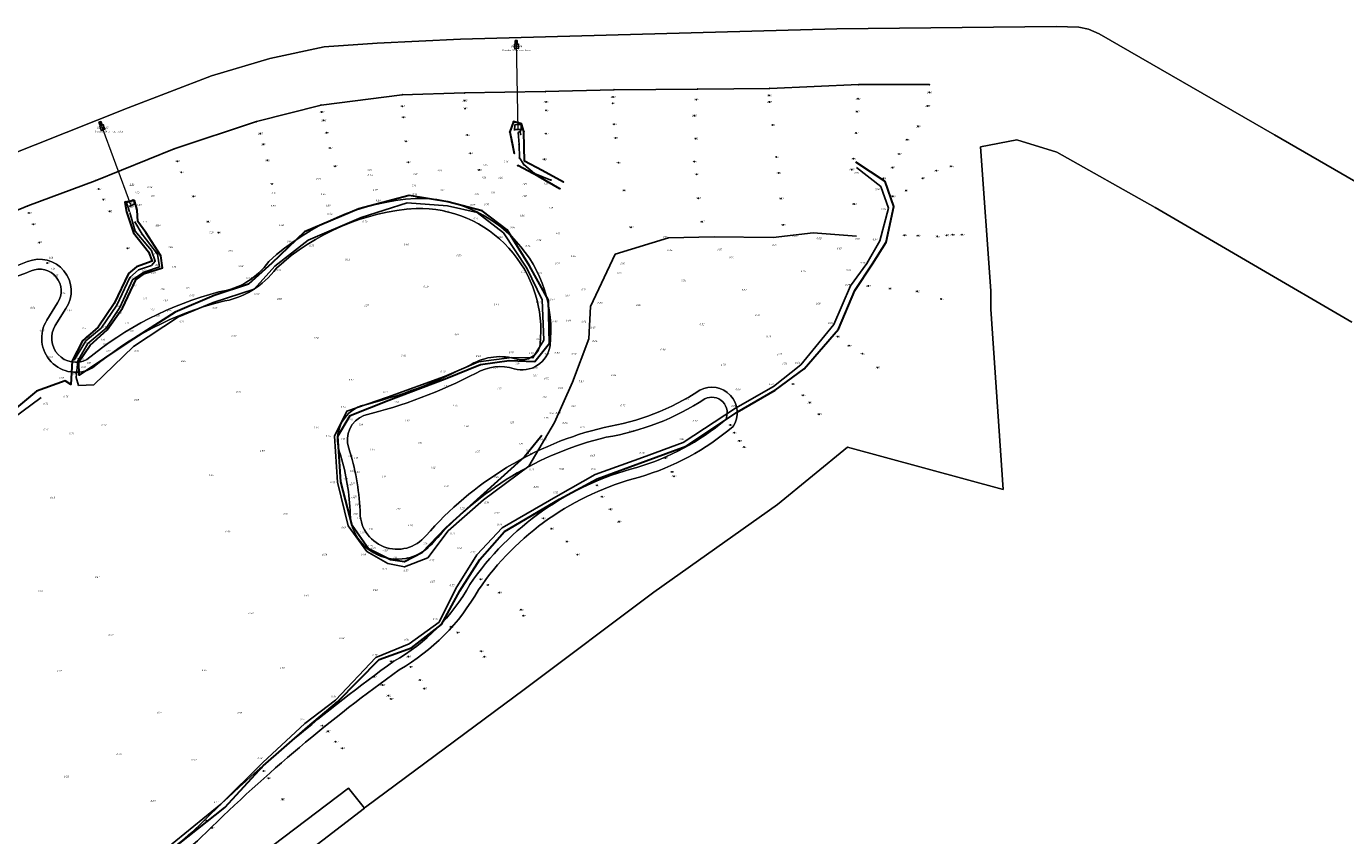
# Model space of a CAD drawing. Extents: x 115983 to 133009, y 544712 to 562000.
# Tile 25 of 46: x 129101 to 129365, y 549756 to 549918. Entities that reach past the tile are written whole.
import ezdxf
from ezdxf.enums import TextEntityAlignment as Align

# ---------------------------------------------------------------- set-up
doc = ezdxf.new("R2010")
doc.units = 0
doc.header["$PDSIZE"] = 0.001
for name, color, linetype in [('B-OI-KL-GSM_KABEL-G', 7, 'Continuous'), ('B-WE-GW-WATERGANG_WATERLIJN-G', 160, 'Continuous'), ('B-WE-GW-WATERGANG_WATERPEIL-S', 140, 'Continuous'), ('B-WE-VH-KANTVERHARDING_ASFALT-G', 10, 'Continuous'), ('B-WE-VH-KANTVERHARDING_BETON-G', 10, 'Continuous'), ('B-XX-BC-BETONVORM-G', 7, 'Continuous'), ('B-XX-GW-WATERGANG_SLOOT_BODEM-G', 30, 'Continuous')]:
    doc.layers.add(name, color=color, linetype=linetype)
for name, color, linetype, lineweight in [('B-OI-RI-BOB-S', 130, 'Continuous', 25), ('B-WE-GW-OPHOGING_KRUIN-G', 3, 'Continuous', 30), ('B-WE-OG-HOOGTEPUNT-S', 7, 'Continuous', 25), ('B-WE-OG-HOOGTEPUNT_CODE-S', 2, 'Continuous', 25), ('B-WE-RI-HWA_UITSTROOMBAK-S', 150, 'Continuous', 25), ('BGT ondergrond$0$B-WE-GR-GRAS-GV', 60, 'Continuous', 13), ('BGT ondergrond$0$B-WE-KW-KUNSTWERK_DUIKER-G', 170, 'Continuous', 18), ('BGT ondergrond$0$B-WE-OG-TERREIN_OEVER-GV', 7, 'Continuous', 18), ('BGT ondergrond$0$B-WE-OG-TERREIN_ONBEGROEID_ZAND-GV', 7, 'Continuous', 18), ('BGT ondergrond$0$B-WE-OG-WATER_SLOOT-GV', 120, 'Continuous', 18), ('BGT ondergrond$0$B-WE-OG-WATER_ZEE-GV', 170, 'Continuous', 18)]:
    doc.layers.add(name, color=color, linetype=linetype, lineweight=lineweight)
doc.styles.add('NLCS-ISO', font='NLCS-ISO.ttf')
doc.styles.add('NLCS-ISO-M200-T25', font='NLCS-ISO.ttf', dxfattribs={"height": 0.5})
doc.styles.add('NLCS_200_18_OBL', font='NLCS-ISO.ttf', dxfattribs={"oblique": 15, "height": 0.36})
doc.styles.get("Standard").update_dxf_attribs({"font": 'NLCS-ISO.ttf'})

# ---------------------------------------------------------------- blocks, each defined once
blk = doc.blocks.new('BGT ondergrond')
at = {"layer": 'BGT ondergrond$0$B-WE-GR-GRAS-GV', "color": 252, "flags": 128}
blk.add_lwpolyline([(129366.567, 549858.358), (129327.181, 549881.282), (129307.488, 549892.36), (129299.488, 549894.821), (129292.256, 549893.437), (129294.291, 549864.634), (129294.291, 549860.93), (129296.803, 549824.838), (129265.644, 549833.347), (129251.58, 549821.828), (129226.867, 549804.336), (129200.912, 549784.832), (129169.147, 549761.285), (129168.95, 549761.133), (129143.064, 549741.196)], dxfattribs=at)
blk.add_lwpolyline([(129168.95, 549761.133), (129165.719, 549765.072), (129139.821, 549745.483), (129143.064, 549741.196)], close=True, dxfattribs=at)
at = {"layer": 'BGT ondergrond$0$B-WE-KW-KUNSTWERK_DUIKER-G', "color": 252, "flags": 128}
for points in [[(129199.284, 549914.351), (129199.62, 549896.841)], [(129116.062, 549898.156), (129122.067, 549881.865)]]:
    blk.add_lwpolyline(points, dxfattribs=at)
at = {"layer": 'BGT ondergrond$0$B-WE-OG-TERREIN_OEVER-GV', "color": 252}
for points in [[(129179.176, 549883.092, 0.1711536), (129149.797, 549870.482)], [(129206.062, 549853.65, 0.4549789), (129179.176, 549883.092)], [(129151.297, 549869.144, -0.1698147), (129179.265, 549881.093)], [(129179.265, 549881.093, -0.4541263), (129204.078, 549853.905)], [(129101.467, 549870.448, 0.0701296), (129081.583, 549859.68)], [(129109.164, 549861.086, 0.7394909), (129101.467, 549870.448)], [(129149.797, 549870.482, -0.2042665), (129139.766, 549864.387)], [(129082.873, 549858.146, -0.0698838), (129102.2, 549868.587)], [(129102.2, 549868.587, -0.7444313), (129107.484, 549862.172)], [(129140.166, 549862.424, 0.1992614), (129151.297, 549869.144)], [(129139.766, 549864.387, 0.1096686), (129113.342, 549850.835)], [(129114.464, 549849.167, -0.1100504), (129140.166, 549862.424)], [(129105.329, 549858.732, 0.7725131), (129114.464, 549849.167)], [(129113.342, 549850.835, -0.7581132), (129107.028, 549857.676)], [(129204.078, 549853.905, -0.4518902), (129199.488, 549850.927)], [(129199.488, 549850.927, 0.2078588), (129190.289, 549849.887)], [(129198.921, 549849.009, 0.4554646), (129206.062, 549853.65)], [(129190.289, 549849.887, -0.0592924), (129168.2, 549841.593)], [(129191.25, 549848.133, -0.2096114), (129198.921, 549849.009)], [(129168.808, 549839.683, 0.0590963), (129191.25, 549848.133)], [(129236.034, 549844.723, -0.1050954), (129216.928, 549837.281)], [(129242.708, 549837.456, 0.7747638), (129236.034, 549844.723)], [(129237.045, 549842.995, -0.7315443), (129241.164, 549838.77)], [(129168.2, 549841.593, 0.4003568), (129163.883, 549832.519)], [(129217.325, 549835.319, 0.1042545), (129237.045, 549842.995)], [(129165.784, 549833.14, -0.394349), (129168.808, 549839.683)], [(129241.164, 549838.77, -0.1020872), (129223.42, 549829.258)], [(129216.928, 549837.281, 0.1559338), (129181.224, 549815.61)], [(129223.953, 549827.33, 0.1039762), (129242.708, 549837.456)], [(129168.032, 549820.68, 0.0677329), (129165.784, 549833.14)], [(129182.748, 549814.315, -0.1555805), (129217.325, 549835.319)], [(129163.883, 549832.519, -0.0671907), (129166.031, 549820.673)], [(129223.42, 549829.258, 0.1817156), (129190.018, 549805.831)], [(129191.721, 549804.777, -0.181457), (129223.953, 549827.33)], [(129166.031, 549820.673, 0.7141353), (129182.748, 549814.315)], [(129181.224, 549815.61, -0.718897), (129168.032, 549820.68)], [(129190.018, 549805.831, -0.1382389), (129174.801, 549790.485)], [(129175.882, 549788.799, 0.1370022), (129191.721, 549804.777)], [(129174.801, 549790.485, 0.0382047), (129135.803, 549757.659)], [(129137.221, 549756.249, -0.0381261), (129175.882, 549788.799)], [(129103.015, 549744.245, 0.2355223), (129137.221, 549756.249)], [(129135.803, 549757.659, -0.2357905), (129103.245, 549746.232)]]:
    blk.add_lwpolyline(points, format="xyb", dxfattribs=at)
at = {"layer": 'BGT ondergrond$0$B-WE-OG-TERREIN_OEVER-GV', "color": 252, "flags": 128}
for points in [[(129107.484, 549862.172), (129105.329, 549858.732)], [(129107.028, 549857.676), (129109.164, 549861.086)]]:
    blk.add_lwpolyline(points, dxfattribs=at)
at = {"layer": 'BGT ondergrond$0$B-WE-OG-TERREIN_ONBEGROEID_ZAND-GV', "color": 252, "flags": 128}
for points in [[(129404.221, 549865.169), (129351.112, 549895.843), (129316.003, 549915.995), (129313.864, 549916.976), (129311.904, 549917.332), (129307.359, 549917.511), (129263.495, 549916.998), (129188.176, 549914.969), (129171.49, 549914.189), (129160.886, 549913.409), (129149.97, 549911.068), (129138.275, 549907.635), (129121.589, 549901.237), (129053.287, 549874.086), (128953.64, 549834.294), (128913.72, 549818.846)], [(129139.821, 549745.483), (129165.719, 549765.072), (129168.95, 549761.133), (129169.147, 549761.285), (129200.912, 549784.832), (129226.867, 549804.336), (129251.58, 549821.828), (129265.644, 549833.347), (129296.803, 549824.838), (129294.291, 549860.93), (129294.291, 549864.634), (129292.256, 549893.437), (129299.488, 549894.821), (129307.488, 549892.36), (129327.181, 549881.282), (129366.567, 549858.358)], [(129109.164, 549861.086), (129107.028, 549857.676)]]:
    blk.add_lwpolyline(points, dxfattribs=at)
at = {"layer": 'BGT ondergrond$0$B-WE-OG-TERREIN_ONBEGROEID_ZAND-GV', "color": 252}
for points in [[(129149.797, 549870.482, -0.1711536), (129179.176, 549883.092)], [(129179.176, 549883.092, -0.4549789), (129206.062, 549853.65)], [(129081.583, 549859.68, -0.0701296), (129101.467, 549870.448)], [(129101.467, 549870.448, -0.7394909), (129109.164, 549861.086)], [(129139.766, 549864.387, 0.2042665), (129149.797, 549870.482)], [(129113.342, 549850.835, -0.1096686), (129139.766, 549864.387)], [(129107.028, 549857.676, 0.7581132), (129113.342, 549850.835)], [(129206.062, 549853.65, -0.4554646), (129198.921, 549849.009)], [(129198.921, 549849.009, 0.2096114), (129191.25, 549848.133)], [(129191.25, 549848.133, -0.0590963), (129168.808, 549839.683)], [(129216.928, 549837.281, 0.1050954), (129236.034, 549844.723)], [(129236.034, 549844.723, -0.7747638), (129242.708, 549837.456)], [(129168.808, 549839.683, 0.394349), (129165.784, 549833.14)], [(129181.224, 549815.61, -0.1559338), (129216.928, 549837.281)], [(129242.708, 549837.456, -0.1039762), (129223.953, 549827.33)], [(129165.784, 549833.14, -0.0677329), (129168.032, 549820.68)], [(129223.953, 549827.33, 0.181457), (129191.721, 549804.777)], [(129168.032, 549820.68, 0.718897), (129181.224, 549815.61)], [(129191.721, 549804.777, -0.1370022), (129175.882, 549788.799)], [(129175.882, 549788.799, 0.0381261), (129137.221, 549756.249)], [(129137.221, 549756.249, -0.2355223), (129103.015, 549744.245)]]:
    blk.add_lwpolyline(points, format="xyb", dxfattribs=at)
at = {"layer": 'BGT ondergrond$0$B-WE-OG-WATER_SLOOT-GV', "color": 252}
for points in [[(129179.265, 549881.093, 0.1698147), (129151.297, 549869.144)], [(129204.078, 549853.905, 0.4541263), (129179.265, 549881.093)], [(129102.2, 549868.587, 0.0698838), (129082.873, 549858.146)], [(129107.484, 549862.172, 0.7444313), (129102.2, 549868.587)], [(129151.297, 549869.144, -0.1992614), (129140.166, 549862.424)], [(129140.166, 549862.424, 0.1100504), (129114.464, 549849.167)], [(129114.464, 549849.167, -0.7725131), (129105.329, 549858.732)], [(129199.488, 549850.927, 0.4518902), (129204.078, 549853.905)], [(129190.289, 549849.887, -0.2078588), (129199.488, 549850.927)], [(129168.2, 549841.593, 0.0592924), (129190.289, 549849.887)], [(129241.164, 549838.77, 0.7315443), (129237.045, 549842.995)], [(129163.883, 549832.519, -0.4003568), (129168.2, 549841.593)], [(129237.045, 549842.995, -0.1042545), (129217.325, 549835.319)], [(129223.42, 549829.258, 0.1020872), (129241.164, 549838.77)], [(129217.325, 549835.319, 0.1555805), (129182.748, 549814.315)], [(129166.031, 549820.673, 0.0671907), (129163.883, 549832.519)], [(129190.018, 549805.831, -0.1817156), (129223.42, 549829.258)], [(129182.748, 549814.315, -0.7141353), (129166.031, 549820.673)], [(129174.801, 549790.485, 0.1382389), (129190.018, 549805.831)], [(129135.803, 549757.659, -0.0382047), (129174.801, 549790.485)], [(129103.245, 549746.232, 0.2357905), (129135.803, 549757.659)]]:
    blk.add_lwpolyline(points, format="xyb", dxfattribs=at)
at = {"layer": 'BGT ondergrond$0$B-WE-OG-WATER_SLOOT-GV', "color": 252, "flags": 128}
blk.add_lwpolyline([(129105.329, 549858.732), (129107.484, 549862.172)], dxfattribs=at)
at = {"layer": 'BGT ondergrond$0$B-WE-OG-WATER_ZEE-GV', "color": 252, "flags": 128}
blk.add_lwpolyline([(128913.72, 549818.846), (128953.64, 549834.294), (129053.287, 549874.086), (129121.589, 549901.237), (129138.275, 549907.635), (129149.97, 549911.068), (129160.886, 549913.409), (129171.49, 549914.189), (129188.176, 549914.969), (129263.495, 549916.998), (129307.359, 549917.511), (129311.904, 549917.332), (129313.864, 549916.976), (129316.003, 549915.995), (129351.112, 549895.843), (129404.221, 549865.169)], dxfattribs=at)
blk = doc.blocks.new('SRI-UITSTROOMBAK')
at = {"color": 7}
for p, q in [((-0.2, 0.7), (0.2, 0.7)), ((-0.2, 0), (-0.2, 0.7)), ((-0.2, 0), (0.2, 0)), ((-0.17, 0.03), (-0.17, 0.7)), ((-0.17, 0.03), (0.17, 0.03)), ((0.17, 0.03), (0.17, 0.7)), ((0.2, 0), (0.2, 0.7))]:
    blk.add_line(p, q, dxfattribs=at)
blk.add_lwpolyline([(-0.2, 0.7), (0.2, 0.7), (0.2, 0), (-0.2, 0)], close=True)

msp = doc.modelspace()

# ---------------------------------------------------------------- linework, layer by layer
at = {"layer": 'B-OI-KL-GSM_KABEL-G'}
for p in [(129198.97, 549913.92, 0.55), (129198.98, 549913.5, 0.77), (129199.03, 549913.04, 0.78), (129199.36, 549913.53, 0.06), (129199.41, 549913.87, 0.52), (129199.73, 549913.53, 0.76), (129199.73, 549913.92, 0.58), (129199.74, 549913.15, 0.76), (129188.95, 549904.21, 2.32), (129205.12, 549904.48, 2.3), (129218.87, 549904.84, 2.28), (129235.65, 549904.98, 2.29), (129250.05, 549905.09, 2.28), (129267.83, 549905.88, 2.32), (129281.99, 549905.86, 2.3), (129281.99, 549904.3, 2.4), (129160.25, 549901.76, 2.3), (129176.47, 549903.84, 2.3), (129176.51, 549901.54, 2.42), (129188.99, 549902.66, 2.33), (129205.23, 549902.41, 2.38), (129218.63, 549902.15, 2.41), (129218.68, 549903.38, 2.28), (129235.32, 549902.88, 2.37), (129249.92, 549903.69, 2.36), (129249.98, 549902.39, 2.36), (129267.69, 549903.04, 2.42), (129281.64, 549901.59, 2.35), (129160.38, 549900.39, 2.27), (129176.72, 549899.34, 2.35), (129189.02, 549901.07, 2.37), (129205.25, 549900.69, 2.26), (129234.92, 549899.65, 2.22), (129267.52, 549900.48, 2.32), (129116, 549897.46, 0.62), (129116.1, 549897.06, 0.78), (129116.27, 549896.71, 0.95), (129116.51, 549897.24, 0.05), (129116.57, 549897.01, 0.86), (129116.67, 549897.76, 0.56), (129116.77, 549897.34, 0.78), (129116.94, 549896.95, 0.94), (129147.31, 549898.47, 2.28), (129160.75, 549898.72, 2.43), (129161.35, 549896.23, 2.1), (129198, 549896.39, 1.49), (129198.74, 549898.45, 1.82), (129199.72, 549896.25, 0.58), (129200.1, 549896.54, 0.55), (129200.37, 549898, 1.62), (129200.83, 549896.49, 1.45), (129218.9, 549897.94, 2.16), (129250.62, 549897.77, 1.85), (129267.33, 549896.19, 1.61), (129279.75, 549897.52, 2.27), (129148.06, 549896.05, 2.37), (129148.68, 549893.91, 2.16), (129177.21, 549894.54, 1.67), (129189.54, 549895.77, 1.94), (129198.41, 549894.5, 1.32), (129199.88, 549893.85, 0.58), (129200.16, 549895.94, 0.48), (129205.29, 549896.03, 1.77), (129219.2, 549895.19, 1.99), (129235.22, 549895.06, 1.81), (129277.55, 549894.82, 2.06), (129130.81, 549893.01, 2.28), (129162, 549893.16, 1.63), (129190.11, 549892.14, 1.53), (129198.9, 549892.1, 1.28), (129199.93, 549891.21, 0.91), (129200.87, 549893.39, 1.24), (129204.9, 549890.92, 1.23), (129251.36, 549891.36, 1.13), (129266.8, 549891.03, 1.08), (129275.9, 549892.01, 1.5), (129131.48, 549890.54, 2.32), (129132.26, 549888.28, 2.23), (129149.47, 549890.7, 1.73), (129163.01, 549889.53, 1.22), (129177.68, 549890.32, 1.07), (129191.88, 549888.78, 1.08), (129199.61, 549889.65, 1.23), (129200.8, 549889.85, 0.93), (129200.96, 549890.54, 1.25), (129204.51, 549888.68, 1.24), (129219.71, 549890.23, 1.09), (129234.95, 549890.47, 1.15), (129251.85, 549888.19, 0.84), (129266.45, 549888.86, 0.82), (129274.59, 549889.26, 1.35), (129283.36, 549888.62, 2.17), (129286.35, 549889.49, 2.24), (129115.04, 549886.62, 2.31), (129150.41, 549885.99, 1.14), (129202.99, 549888.1, 1.02), (129203.75, 549887.49, 1.27), (129206.25, 549886.75, 1.06), (129208.75, 549886.36, 1.26), (129235.4, 549887.93, 1.04), (129272.8, 549887.1, 0.89), (129280.67, 549887.1, 1.51), (129115.72, 549884.96, 2.37), (129134.7, 549883.51, 1.65), (129208.06, 549885.02, 1.21), (129220.85, 549884.68, 1.1), (129235.75, 549883.13, 0.99), (129252.3, 549883.07, 0.89), (129274.67, 549883.5, 0.9), (129277.32, 549884.66, 1.11), (129101.51, 549881.6, 2.33), (129116.65, 549882.86, 2.21), (129117.9, 549880.52, 1.72), (129266.93, 549881.98, 0.81), (129101.78, 549880.21, 2.28), (129102.67, 549877.94, 2.32), (129137.61, 549878.44, 1.26), (129236.47, 549878.43, 0.87), (129252.7, 549877.79, 0.79), (129139.75, 549876.26, 1.16), (129222.26, 549877.33, 0.87), (129277, 549875.74, 1.28), (129279.7, 549875.63, 1.48), (129283.61, 549875.49, 1.33), (129285.44, 549875.71, 1.97), (129286.64, 549875.81, 2.08), (129288.51, 549875.82, 2.2), (129103.85, 549874.26, 1.87), (129121.53, 549873.12, 1.4), (129105.46, 549870.14, 1.19), (129269.76, 549865.57, 0.87), (129274.09, 549865.05, 1.14), (129279.55, 549864.5, 1.32), (129284.33, 549862.95, 2.05), (129263.62, 549855.44, 1.06), (129265.91, 549853.62, 1.79), (129268.56, 549852.01, 1.94), (129271.64, 549849.25, 2.22), (129254.68, 549845.94, 1.17), (129256.71, 549843.73, 1.88), (129258.01, 549842.24, 2.24), (129259.94, 549839.91, 2.39), (129242.15, 549837.76, 1.16), (129242.98, 549836.21, 1.67), (129243.99, 549834.58, 2.29), (129244.91, 549833.34, 2.36), (129229.14, 549831.19, 1.2), (129230.47, 549828.38, 2.16), (129230.85, 549827.51, 2.43), (129215.45, 549825.66, 1.35), (129216.5, 549823.4, 1.82), (129218.13, 549820.89, 1.95), (129204.71, 549819.06, 1.47), (129206.39, 549817.01, 1.63), (129219.9, 549818.41, 2.31), (129209.48, 549814.45, 2.04), (129211.53, 549811.85, 2.29), (129192.16, 549806.91, 1.32), (129193.66, 549805.78, 1.82), (129195.95, 549804.21, 1.99), (129200.27, 549800.8, 2.7), (129200.74, 549799.59, 3.2), (129186.26, 549797.39, 1.53), (129187.58, 549796.24, 1.95), (129174.21, 549790.48, 1.67), (129177.71, 549791.41, 1.39), (129192.29, 549792.5, 2.61), (129192.94, 549791.39, 3.05), (129178.14, 549789.36, 2.07), (129170.8, 549787.39, 2), (129172.57, 549785.74, 2.43), (129180.05, 549786.71, 2.55), (129173.67, 549783.61, 2.64), (129174.26, 549782.97, 3.02), (129180.93, 549785.03, 3.09), (129160.46, 549777.59, 1.73), (129161.63, 549776.46, 2.35), (129163.18, 549774.38, 2.53), (129164.5, 549773.09, 2.95), (129148.13, 549769.12, 1.33), (129148.77, 549768.56, 1.51), (129149.75, 549767.1, 2.14), (129152.54, 549762.87, 3.21), (129137.26, 549758.6, 1.38), (129138.39, 549757.16, 1.83)]:
    msp.add_point(p, dxfattribs=at)
at = {"layer": 'B-WE-GW-OPHOGING_KRUIN-G', "color": 252, "linetype": 'Continuous', "lineweight": 30}
msp.add_polyline3d([(129200.96, 549890.54, 1.25), (129200.87, 549893.39, 1.24), (129200.83, 549896.49, 1.45), (129200.37, 549898, 1.62), (129198.74, 549898.45, 1.82), (129198, 549896.39, 1.49), (129198.41, 549894.5, 1.32), (129198.9, 549892.1, 1.28)], dxfattribs=at)
at = {"layer": 'B-WE-GW-OPHOGING_KRUIN-G'}
for points in [[(129208.75, 549886.36, 1.26), (129204.51, 549888.68, 1.24), (129200.96, 549890.54, 1.25), (129200.87, 549893.39, 1.24), (129200.83, 549896.49, 1.45), (129200.37, 549898, 1.62), (129198.74, 549898.46, 1.82), (129198, 549896.39, 1.49), (129198.9, 549892.1, 1.28)], [(129208.06, 549885.02, 1.21), (129203.75, 549887.49, 1.27), (129199.61, 549889.65, 1.23)]]:
    msp.add_polyline3d(points, dxfattribs=at)
at = {"layer": 'B-WE-GW-OPHOGING_KRUIN-G', "linetype": 'Continuous', "lineweight": 30}
for points in [[(129128.12, 549751.06, 1.45), (129141, 549761.26, 1.41), (129148.65, 549769.54, 1.34), (129157.56, 549777.37, 1.05), (129163.53, 549782.37, 1.29), (129171.87, 549790.84, 1.19), (129178.35, 549793.18, 1.11), (129184.31, 549797.87, 1.09), (129187.99, 549804.56, 0.96), (129191.99, 549810.86, 1), (129196.96, 549816.44, 0.93), (129207.97, 549822.9, 0.95), (129215.48, 549827.02, 0.99), (129225.33, 549830.56, 1.04), (129233.32, 549833.51, 1.08), (129243.54, 549840.33, 0.96), (129251.13, 549844.7, 1.02), (129256.94, 549848.97, 1.06), (129263.84, 549856.93, 0.97), (129267.09, 549864.7, 0.91), (129270.59, 549869.98, 0.94), (129273.35, 549874.37, 1), (129274.9, 549881.49, 0.97), (129273.14, 549886.45, 1.01), (129267.31, 549890.34, 1.06)], [(129204.45, 549835.67, 1.07), (129200.94, 549831.38, 1.18), (129192.16, 549823.47, 1.08), (129185.18, 549817.17, 1.19), (129180.38, 549812.18, 1.11), (129176.91, 549810.39, 1.19), (129174.14, 549810.76, 1.17), (129169.71, 549812.97, 1.26), (129166.46, 549817.65, 1.12), (129164.21, 549826.41, 1.12), (129163.61, 549835.52, 1.19), (129166.09, 549839.65, 1.1), (129173.79, 549842.7, 1.1), (129185.08, 549847, 1.08), (129192.17, 549849.85, 1.09), (129197.92, 549850.65, 1.02), (129203.02, 549850.45, 0.86), (129205.95, 549854.11, 0.86), (129205.75, 549862.71, 0.93), (129201.96, 549869.58, 0.9), (129197.46, 549876.8, 0.92), (129192.47, 549880.63, 0.87), (129185.59, 549882.42, 0.85), (129177.89, 549883.68, 0.92), (129167.81, 549880.98, 0.92), (129156.91, 549876.42, 0.88), (129150.4, 549870.11, 0.82), (129145.68, 549865.96, 0.81), (129138.84, 549863.69, 0.9), (129131, 549860.35, 0.88), (129121.94, 549854.51, 0.91), (129111.84, 549847.74, 0.91), (129111.78, 549850.4, 1.04), (129114.02, 549853.72, 1.09), (129117.43, 549856.77, 1.16), (129120.48, 549861.15, 1.17), (129123.19, 549866.79, 1.16), (129124.9, 549868.04, 1.22), (129128.51, 549869.19, 1.22), (129128.16, 549871.6, 1.29), (129125.15, 549876.28, 1.22), (129123.58, 549878.49, 1.3), (129123.41, 549880.72, 1.27), (129122.86, 549882.65, 1.7), (129120.93, 549882.33, 1.67), (129121.28, 549880.39, 1.36), (129122.68, 549876.23, 1.23), (129125.71, 549872.38, 1.07), (129126.45, 549870.55, 1.07), (129123.31, 549869.39, 1.17), (129121.7, 549868.05, 1.14), (129118.81, 549862.06, 1.13), (129115.6, 549857.31, 1.1), (129112.45, 549854.58, 1.11), (129110.43, 549850.58, 1.07), (129110.15, 549845.88, 0.82), (129109.01, 549846.59, 0.86), (129103.27, 549844.51, 0.81), (129097.24, 549839.56, 0.85)]]:
    msp.add_polyline3d(points, dxfattribs=at)
at = {"layer": 'B-WE-GW-WATERGANG_WATERLIJN-G', "color": 160, "linetype": 'Continuous', "lineweight": -3}
for points in [[(129127.55, 549751.61, 0.81), (129140.2, 549761.91, 0.82), (129148.61, 549770.25, 0.81), (129156.96, 549778.03, 0.79), (129163.1, 549782.72, 0.83), (129171.23, 549791.27, 0.81), (129177.88, 549794, 0.82), (129183.88, 549798.32, 0.82), (129187.23, 549805.06, 0.81), (129191.39, 549811.81, 0.81), (129196.48, 549817.18, 0.81), (129207.68, 549823.63, 0.83), (129215.09, 549827.88, 0.83), (129224.59, 549831.27, 0.84), (129232.72, 549834.23, 0.82), (129243.18, 549841.11, 0.85), (129250.82, 549845.46, 0.87), (129256.3, 549849.81, 0.87), (129262.89, 549857.86, 0.86), (129266.23, 549865.6, 0.83), (129269.49, 549870.1, 0.84), (129272.09, 549874.58, 0.9), (129273.84, 549881.16, 0.89), (129272.31, 549885.46, 0.95), (129267.41, 549889.25, 0.95)], [(129121.98, 549880.31, 0.78), (129123.02, 549876.57, 0.76), (129126.31, 549872.67, 0.78), (129127.03, 549870.55, 0.78), (129126.29, 549869.67, 0.76), (129123.69, 549868.8, 0.78), (129121.98, 549867.29, 0.78), (129119.36, 549861.77, 0.77), (129116.24, 549857.14, 0.78), (129113.12, 549854.57, 0.78), (129110.83, 549850.72, 0.78)], [(129267.44, 549875.54, 0.85), (129258.71, 549876.24, 0.89), (129250.72, 549875.29, 0.87), (129238.89, 549875.41, 0.89), (129229.8, 549875.2, 0.91), (129219.12, 549871.94, 0.9), (129214.18, 549861.5, 0.92), (129213.81, 549855.03, 0.89), (129210.57, 549846.34, 0.91), (129206.98, 549838.29, 0.92), (129201.81, 549829.55, 0.84), (129192.73, 549822.77, 0.82), (129185.65, 549816.61, 0.82), (129181.59, 549811.16, 0.83), (129176.93, 549809.37, 0.83), (129173.63, 549810.03, 0.84), (129169.4, 549812.48, 0.81), (129165.66, 549817.57, 0.8), (129163.52, 549826.35, 0.79), (129162.92, 549835.53, 0.81), (129165.41, 549840.53, 0.82), (129173.55, 549843.32, 0.81), (129184.96, 549847.48, 0.81), (129191.78, 549850.42, 0.8), (129198.41, 549851.25, 0.78), (129202.63, 549851.19, 0.81), (129204.84, 549854.74, 0.8), (129204.48, 549862.83, 0.81), (129201.45, 549869.14, 0.8), (129196.75, 549876.19, 0.8), (129191.51, 549880.29, 0.81), (129185.54, 549881.62, 0.8), (129177.46, 549882.19, 0.81), (129168.24, 549879.3, 0.8), (129157.63, 549874.73, 0.81), (129151, 549869.57, 0.79), (129146.83, 549864.96, 0.79), (129138.65, 549862.26, 0.81), (129131.67, 549859.4, 0.81), (129122.67, 549853.5, 0.78), (129114.75, 549845.82, 0.8), (129111.7, 549845.68, 0.79), (129111.19, 549847.29, 0.78), (129111.52, 549850.62, 0.78), (129113.58, 549854.06, 0.81), (129117.24, 549857.14, 0.81), (129119.98, 549861.24, 0.79), (129122.51, 549866.82, 0.78), (129124.75, 549868.35, 0.77), (129127.87, 549869.39, 0.79), (129127.47, 549871.95, 0.76), (129124.42, 549875.97, 0.79), (129122.93, 549878.42, 0.78)], [(129104.24, 549843.28, 0.8), (129098.53, 549839.07, 0.79)]]:
    msp.add_polyline3d(points, dxfattribs=at)
at = {"layer": 'B-WE-VH-KANTVERHARDING_ASFALT-G', "color": 10, "linetype": 'Continuous', "lineweight": -3}
msp.add_polyline3d([(129084.71, 549874.7, 2.35), (129101.51, 549881.6, 2.33), (129115.04, 549886.62, 2.31), (129130.81, 549893.01, 2.28), (129147.31, 549898.47, 2.28), (129160.25, 549901.76, 2.3), (129176.47, 549903.84, 2.3), (129188.95, 549904.21, 2.32), (129205.12, 549904.48, 2.3), (129218.87, 549904.84, 2.28), (129235.65, 549904.98, 2.29), (129250.05, 549905.09, 2.28), (129267.83, 549905.88, 2.32), (129281.99, 549905.86, 2.3)], dxfattribs=at)
at = {"layer": 'B-WE-VH-KANTVERHARDING_BETON-G', "color": 10, "linetype": 'Continuous', "lineweight": -3}
for points in [[(129199.73, 549913.92, 0.58), (129199.73, 549913.53, 0.76), (129199.74, 549913.15, 0.76), (129199.03, 549913.04, 0.78), (129198.98, 549913.5, 0.77), (129198.97, 549913.92, 0.55)], [(129116, 549897.46, 0.62), (129116.1, 549897.06, 0.78), (129116.27, 549896.71, 0.95), (129116.94, 549896.95, 0.94), (129116.77, 549897.34, 0.78), (129116.67, 549897.76, 0.56)], [(129121.87, 549880.38, 0.91), (129121.65, 549881.29, 1.37), (129121.29, 549882.2, 1.42), (129122.65, 549882.82, 1.72), (129123.16, 549881.73, 1.53), (129123.33, 549881.05, 1.41)], [(129121.79, 549881.5, 0.8), (129122.8, 549881.92, 0.8)]]:
    msp.add_polyline3d(points, dxfattribs=at)
at = {"layer": 'B-XX-BC-BETONVORM-G'}
for points in [[(129198.93, 549896.65, 1.22), (129198.99, 549897.79, 1.21), (129200.3, 549897.87, 1.25), (129200.3, 549896.71, 1.21)], [(129199.01, 549896.88, 0.61), (129200.24, 549896.86, 0.61)]]:
    msp.add_polyline3d(points, dxfattribs=at)
at = {"layer": 'B-XX-GW-WATERGANG_SLOOT_BODEM-G'}
msp.add_polyline3d([(129200.16, 549895.94, 0.48), (129200.1, 549896.54, 0.55), (129199.72, 549896.25, 0.58), (129199.88, 549893.85, 0.59), (129199.93, 549891.21, 0.91), (129200.8, 549889.85, 0.93), (129202.99, 549888.1, 1.02), (129206.25, 549886.75, 1.06)], dxfattribs=at)

# ---------------------------------------------------------------- block references
msp.add_blockref('BGT ondergrond', (0, 0))
at = {"layer": 'B-WE-RI-HWA_UITSTROOMBAK-S'}
msp.add_blockref('SRI-UITSTROOMBAK', (129199.26, 549913.99, 0.52), dxfattribs=at)
at = {"layer": 'B-WE-RI-HWA_UITSTROOMBAK-S', "rotation": 21.05000371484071}
msp.add_blockref('SRI-UITSTROOMBAK', (129116.21, 549897.74, 0.18), dxfattribs=at)

# ---------------------------------------------------------------- texts
at = {"style": 'NLCS-ISO-M200-T25'}
for p in [(129199.41, 549912.76), (129117.76, 549896.48)]:
    msp.add_text('Diameter 50 cm rond beton', height=0.3, dxfattribs=at).set_placement(p, align=Align.MIDDLE_CENTER)
at = {"layer": 'B-OI-RI-BOB-S', "linetype": 'ByBlock', "char_height": 0.36, "attachment_point": 5, "style": 'NLCS_200_18_OBL'}
for s, insert in [('BOB 0.06', (129199.36, 549913.53, 0.06)), ('BOB 0.05', (129116.51, 549897.24, 0.05)), ('BOB 0.29', (129121.96, 549882.48, 0.29))]:
    msp.add_mtext(s, dxfattribs=dict(at, insert=insert))
at = {"layer": 'B-WE-GW-WATERGANG_WATERPEIL-S', "linetype": 'ByBlock', "char_height": 0.36, "attachment_point": 5, "style": 'NLCS-ISO'}
for s, insert in [('{\\fNLCS-ISO|b0|i0|c0|p34;0.59}', (129122.27, 549882.14, 0.59)), ('{\\fNLCS-ISO|b0|i0|c0|p34;WP}', (129122.36, 549881.41, 0.59))]:
    msp.add_mtext(s, dxfattribs=dict(at, insert=insert))
at = {"layer": 'B-WE-OG-HOOGTEPUNT-S', "linetype": 'ByBlock', "char_height": 0.36, "attachment_point": 5, "style": 'NLCS_200_18_OBL'}
for s, insert in [('0.52', (129199.41, 549913.87, 0.52)), ('2.40', (129281.99, 549904.3, 2.4)), ('2.42', (129176.51, 549901.54, 2.42)), ('2.33', (129188.99, 549902.66, 2.33)), ('2.38', (129205.23, 549902.41, 2.38)), ('2.41', (129218.63, 549902.15, 2.41)), ('2.28', (129218.68, 549903.38, 2.28)), ('2.37', (129235.32, 549902.88, 2.37)), ('2.36', (129249.92, 549903.69, 2.36)), ('2.36', (129249.98, 549902.39, 2.36)), ('2.42', (129267.69, 549903.04, 2.42)), ('2.35', (129281.64, 549901.59, 2.35)), ('2.27', (129160.38, 549900.39, 2.27)), ('2.43', (129160.75, 549898.72, 2.43)), ('2.35', (129176.72, 549899.34, 2.35)), ('2.37', (129189.02, 549901.07, 2.37)), ('2.26', (129205.25, 549900.69, 2.26)), ('2.22', (129234.92, 549899.65, 2.22)), ('2.32', (129267.52, 549900.48, 2.32)), ('2.37', (129148.06, 549896.05, 2.37)), ('2.10', (129161.35, 549896.23, 2.1)), ('1.77', (129205.29, 549896.03, 1.77)), ('2.16', (129218.9, 549897.94, 2.16)), ('1.85', (129250.62, 549897.77, 1.85)), ('1.61', (129267.33, 549896.19, 1.61)), ('2.26', (129279.75, 549897.52, 2.27)), ('2.16', (129148.68, 549893.91, 2.16)), ('1.67', (129177.21, 549894.54, 1.67)), ('1.94', (129189.54, 549895.77, 1.94)), ('1.99', (129219.2, 549895.19, 1.99)), ('1.82', (129235.22, 549895.06, 1.81)), ('2.06', (129277.55, 549894.82, 2.06)), ('1.72', (129149.47, 549890.7, 1.73)), ('1.63', (129162, 549893.16, 1.63)), ('1.53', (129190.11, 549892.14, 1.53)), ('1.23', (129204.9, 549890.92, 1.23)), ('1.13', (129251.36, 549891.36, 1.13)), ('1.08', (129266.8, 549891.03, 1.08)), ('1.50', (129275.9, 549892.01, 1.5)), ('2.32', (129131.48, 549890.54, 2.32)), ('2.23', (129132.26, 549888.28, 2.23)), ('1.22', (129163.01, 549889.53, 1.22)), ('0.97', (129169.88, 549888.75, 0.97)), ('1.07', (129177.68, 549890.32, 1.07)), ('1.01', (129179.07, 549887.97, 1.01)), ('1.03', (129183.94, 549888.67, 1.03)), ('1.08', (129191.88, 549888.78, 1.08)), ('1.25', (129193.06, 549889.75, 1.25)), ('1.38', (129197.21, 549890.49, 1.38)), ('1.09', (129219.71, 549890.23, 1.09)), ('1.15', (129234.95, 549890.47, 1.15)), ('1.04', (129235.4, 549887.93, 1.04)), ('0.84', (129251.85, 549888.19, 0.84)), ('0.82', (129266.45, 549888.86, 0.82)), ('0.90', (129267.36, 549888.23, 0.9)), ('1.35', (129274.59, 549889.26, 1.35)), ('2.17', (129283.36, 549888.62, 2.17)), ('2.24', (129286.35, 549889.49, 2.24)), ('2.36', (129122.34, 549885.9, 2.36)), ('2.37', (129122.34, 549885.76, 2.37)), ('2.09', (129125.92, 549885.36, 2.09)), ('1.14', (129150.41, 549885.99, 1.14)), ('0.93', (129159.65, 549887.01, 0.93)), ('0.96', (129170.01, 549887.73, 0.96)), ('1.06', (129178.79, 549885.7, 1.06)), ('1.20', (129192.82, 549887.31, 1.2)), ('1.26', (129196.13, 549887.24, 1.25)), ('1.29', (129200.93, 549885.99, 1.29)), ('1.31', (129205.21, 549886.04, 1.31)), ('0.89', (129272.8, 549887.1, 0.89)), ('1.51', (129280.67, 549887.1, 1.51)), ('2.37', (129115.72, 549884.96, 2.37)), ('2.21', (129116.65, 549882.86, 2.21)), ('1.83', (129123.38, 549884.3, 1.83)), ('1.84', (129126.55, 549883.61, 1.84)), ('1.64', (129134.7, 549883.51, 1.65)), ('0.94', (129150.8, 549884.14, 0.94)), ('0.94', (129160.63, 549883.95, 0.94)), ('0.99', (129171.05, 549884.82, 0.99)), ('0.93', (129178.95, 549883.92, 0.93)), ('0.92', (129184.49, 549884.75, 0.93)), ('1.06', (129191.34, 549883.96, 1.06)), ('1.20', (129194.58, 549884.27, 1.2)), ('1.22', (129200.91, 549883.59, 1.22)), ('1.10', (129220.85, 549884.68, 1.1)), ('0.99', (129235.75, 549883.13, 0.99)), ('0.89', (129252.3, 549883.07, 0.89)), ('0.90', (129271.57, 549884.92, 0.9)), ('0.90', (129274.67, 549883.5, 0.9)), ('1.11', (129277.32, 549884.66, 1.11)), ('2.28', (129101.78, 549880.21, 2.28)), ('1.72', (129117.9, 549880.52, 1.72)), ('1.59', (129123.83, 549881.78, 1.59)), ('0.89', (129150.61, 549881.6, 0.89)), ('1.09', (129161.64, 549881.65, 1.09)), ('0.86', (129161.98, 549880.03, 0.86)), ('0.89', (129171.63, 549882.64, 0.89)), ('0.75', (129177.73, 549881, 0.75)), ('0.67', (129185.35, 549880.47, 0.67)), ('0.88', (129190.56, 549881.81, 0.88)), ('0.95', (129193.29, 549881.86, 0.95)), ('1.19', (129206.24, 549881.22, 1.19)), ('0.82', (129266.93, 549881.98, 0.81)), ('0.84', (129272.8, 549881.03, 0.84)), ('2.32', (129102.67, 549877.94, 2.32)), ('0.71', (129122.7, 549878.4, 0.71)), ('1.27', (129124.89, 549878.41, 1.27)), ('1.51', (129127.45, 549877.65, 1.51)), ('1.53', (129127.6, 549877.67, 1.53)), ('1.26', (129137.61, 549878.44, 1.26)), ('0.90', (129152.29, 549877.76, 0.9)), ('0.70', (129168.97, 549878.46, 0.7)), ('0.71', (129191.13, 549879.07, 0.71)), ('1.06', (129200.47, 549879.65, 1.06)), ('0.87', (129236.47, 549878.43, 0.87)), ('0.79', (129252.7, 549877.79, 0.79)), ('0.76', (129124.26, 549875.66, 0.77)), ('1.26', (129138.27, 549876.31, 1.26)), ('1.16', (129139.75, 549876.26, 1.16)), ('0.66', (129196.08, 549875.42, 0.66)), ('0.95', (129198.51, 549877.27, 0.95)), ('0.96', (129203.8, 549874.72, 0.96)), ('1.02', (129207.62, 549876.06, 1.02)), ('0.87', (129222.26, 549877.33, 0.87)), ('0.84', (129229.13, 549875.39, 0.84)), ('0.80', (129255.07, 549875.62, 0.8)), ('0.85', (129259.88, 549875.11, 0.85)), ('0.81', (129267.58, 549875, 0.81)), ('0.84', (129271.11, 549874.85, 0.84)), ('1.28', (129277, 549875.74, 1.28)), ('1.48', (129279.7, 549875.63, 1.48)), ('1.33', (129283.61, 549875.49, 1.33)), ('1.97', (129285.44, 549875.71, 1.97)), ('2.08', (129286.64, 549875.81, 2.08)), ('2.20', (129288.51, 549875.82, 2.2)), ('1.87', (129103.85, 549874.26, 1.87)), ('1.40', (129121.53, 549873.12, 1.4)), ('1.24', (129130.09, 549873.37, 1.24)), ('0.94', (129142.07, 549872.62, 0.94)), ('0.84', (129153.87, 549874.46, 0.84)), ('0.72', (129158.31, 549873.64, 0.71)), ('0.60', (129177.25, 549873.86, 0.6)), ('0.94', (129201.63, 549873.58, 0.94)), ('0.86', (129230.03, 549872.76, 0.86)), ('0.83', (129239.96, 549872.9, 0.83)), ('0.84', (129251.01, 549873.72, 0.84)), ('0.83', (129263.93, 549873.11, 0.83)), ('1.19', (129105.46, 549870.14, 1.19)), ('1.48', (129106.12, 549871.23, 1.48)), ('0.70', (129127.22, 549872.07, 0.7)), ('0.60', (129127.5, 549869.78, 0.59)), ('0.88', (129144.15, 549869.56, 0.88)), ('0.62', (129165.52, 549870.89, 0.62)), ('0.59', (129187.78, 549871.65, 0.59)), ('0.93', (129207.5, 549870.06, 0.93)), ('0.96', (129210.66, 549871.55, 0.96)), ('0.90', (129220.53, 549870.1, 0.9)), ('0.74', (129242.34, 549871.26, 0.74)), ('0.79', (129268.64, 549870.19, 0.79)), ('1.10', (129106.55, 549869.03, 1.1)), ('0.95', (129107.08, 549867.7, 0.95)), ('0.67', (129122.54, 549867.28, 0.67)), ('0.74', (129124.82, 549868.66, 0.73)), ('1.37', (129126.65, 549868.16, 1.37)), ('1.26', (129130.78, 549869.4, 1.26)), ('0.83', (129145.76, 549867.22, 0.83)), ('0.73', (129151.72, 549868.74, 0.73)), ('0.72', (129200.72, 549868.43, 0.72)), ('0.93', (129203.96, 549868.14, 0.93)), ('0.85', (129220.02, 549868.21, 0.85)), ('0.74', (129256.72, 549868.55, 0.74)), ('0.76', (129265.76, 549868.73, 0.77)), ('0.94', (129108.53, 549864.22, 0.94)), ('1.23', (129122.78, 549865.67, 1.23)), ('1.18', (129128.45, 549864.95, 1.18)), ('1.15', (129133.5, 549865.2, 1.15)), ('0.58', (129181.21, 549865.49, 0.58)), ('0.93', (129212.77, 549864.86, 0.93)), ('0.74', (129232.75, 549866.64, 0.74)), ('0.67', (129244.88, 549864.8, 0.67)), ('0.80', (129265.61, 549865.78, 0.8)), ('0.87', (129269.76, 549865.57, 0.87)), ('1.14', (129274.09, 549865.05, 1.14)), ('1.32', (129279.55, 549864.5, 1.32)), ('0.69', (129119.68, 549861.52, 0.69)), ('1.19', (129124.9, 549863.06, 1.19)), ('1.09', (129129.05, 549862.7, 1.09)), ('0.95', (129134.35, 549863.65, 0.95)), ('0.68', (129147.36, 549864.01, 0.68)), ('0.65', (129151.86, 549862.98, 0.65)), ('0.57', (129169.29, 549861.7, 0.57)), ('0.63', (129195.25, 549861.87, 0.63)), ('0.73', (129203.65, 549862.41, 0.73)), ('0.91', (129206.49, 549862.87, 0.91)), ('1.03', (129209.47, 549863.67, 1.03)), ('0.88', (129216.05, 549862.21, 0.88)), ('0.82', (129223.71, 549861.75, 0.82)), ('0.76', (129259.74, 549862.04, 0.76)), ('2.05', (129284.33, 549862.95, 2.05)), ('0.84', (129102.49, 549861.23, 0.84)), ('1.03', (129109.8, 549860.66, 1.03)), ('1.20', (129119.84, 549860.22, 1.2)), ('1.10', (129126.45, 549860.9, 1.1)), ('1.01', (129127.55, 549859.63, 1.01)), ('0.94', (129129.83, 549860.59, 0.94)), ('0.69', (129138.92, 549861.21, 0.69)), ('0.70', (129247.51, 549859.74, 0.7)), ('0.92', (129104.35, 549856.68, 0.92)), ('1.13', (129112.65, 549857.13, 1.13)), ('0.68', (129117.01, 549857.4, 0.68)), ('1.17', (129121.33, 549858.15, 1.17)), ('1.04', (129122.33, 549856.58, 1.04)), ('0.71', (129132.26, 549858.47, 0.71)), ('0.92', (129207.01, 549858.47, 0.92)), ('0.94', (129209.75, 549858.68, 0.94)), ('0.90', (129212.79, 549858.43, 0.91)), ('0.81', (129214.65, 549857.28, 0.81)), ('0.72', (129236.44, 549857.9, 0.72)), ('0.79', (129262.14, 549858.16, 0.79)), ('1.12', (129113.48, 549855.43, 1.11)), ('0.69', (129113.5, 549854.21, 0.69)), ('1.18', (129116.53, 549854.83, 1.18)), ('1.16', (129116.85, 549853.93, 1.16)), ('0.62', (129142.75, 549855.6, 0.62)), ('0.56', (129159.29, 549855.19, 0.56)), ('0.63', (129187.36, 549855.86, 0.63)), ('0.69', (129203.72, 549854.95, 0.69)), ('0.84', (129215.04, 549854.56, 0.84)), ('0.79', (129249.79, 549855.47, 0.79)), ('1.06', (129263.62, 549855.44, 1.06)), ('1.79', (129265.91, 549853.62, 1.79)), ('0.97', (129106.03, 549851.32, 0.97)), ('0.66', (129111.43, 549851.15, 0.66)), ('1.11', (129112.31, 549850.98, 1.11)), ('1.03', (129117.57, 549852.59, 1.03)), ('0.71', (129123.25, 549852.52, 0.71)), ('0.60', (129176.7, 549851.64, 0.59)), ('0.69', (129191.67, 549851.56, 0.69)), ('0.70', (129198.26, 549852.3, 0.69)), ('0.75', (129202.26, 549852.11, 0.75)), ('0.87', (129205.38, 549851.98, 0.87)), ('0.90', (129207.43, 549852.21, 0.9)), ('0.88', (129210.81, 549852, 0.88)), ('0.80', (129228.62, 549852.86, 0.8)), ('0.77', (129251.97, 549851.9, 0.77)), ('1.94', (129268.56, 549852.01, 1.94)), ('0.90', (129112.67, 549849.34, 0.9)), ('1.00', (129113.71, 549850.2, 1)), ('0.65', (129132.63, 549850.55, 0.65)), ('0.70', (129184.59, 549848.46, 0.7)), ('1.09', (129195.13, 549849.24, 1.09)), ('1.09', (129199.54, 549850.08, 1.09)), ('0.90', (129203.1, 549849.17, 0.9)), ('0.79', (129240.7, 549849.82, 0.79)), ('0.78', (129252.97, 549850.03, 0.78)), ('0.82', (129255.59, 549850.22, 0.82)), ('2.22', (129271.64, 549849.25, 2.22)), ('0.92', (129108.25, 549847.18, 0.92)), ('0.66', (129110.91, 549847.99, 0.66)), ('0.57', (129166.22, 549846.79, 0.57)), ('1.07', (129203.05, 549847.68, 1.07)), ('0.92', (129205.33, 549847.1, 0.92)), ('0.89', (129212.27, 549846.5, 0.89)), ('0.84', (129218.77, 549847.74, 0.84)), ('0.83', (129250.38, 549845.94, 0.83)), ('1.17', (129254.68, 549845.94, 1.17)), ('0.76', (129109.13, 549843.44, 0.77)), ('0.58', (129143.66, 549844.41, 0.58)), ('0.71', (129173.05, 549844.33, 0.71)), ('1.14', (129185.19, 549845.59, 1.14)), ('1.27', (129195.91, 549845.06, 1.27)), ('1.10', (129204.9, 549843.34, 1.1)), ('0.86', (129208.16, 549845.21, 0.86)), ('0.66', (129243.66, 549844.9, 0.66)), ('1.88', (129256.71, 549843.73, 1.88)), ('0.76', (129105.08, 549842.02, 0.76)), ('0.68', (129123.29, 549842.77, 0.68)), ('0.76', (129164.61, 549841.31, 0.76)), ('1.13', (129175.3, 549842.36, 1.13)), ('1.36', (129187.09, 549841.67, 1.36)), ('0.81', (129210.68, 549841.54, 0.81)), ('0.75', (129220.62, 549841.69, 0.75)), ('0.80', (129233.39, 549843.02, 0.81)), ('0.82', (129242.79, 549841.56, 0.82)), ('2.24', (129258.01, 549842.24, 2.24)), ('1.11', (129166.25, 549838.85, 1.11)), ('1.24', (129168.19, 549837.88, 1.24)), ('1.30', (129177.45, 549838.65, 1.3)), ('1.27', (129198.38, 549838.24, 1.27)), ('1.06', (129205.28, 549839.19, 1.06)), ('0.94', (129206.4, 549840.13, 0.94)), ('0.85', (129207.65, 549840.17, 0.85)), ('0.86', (129209.03, 549838.16, 0.86)), ('0.70', (129235.05, 549838.59, 0.7)), ('1.16', (129242.15, 549837.76, 1.16)), ('2.39', (129259.94, 549839.91, 2.39)), ('0.72', (129105.1, 549836.86, 0.72)), ('0.74', (129110.26, 549836.04, 0.74)), ('0.72', (129116.71, 549837.72, 0.72)), ('0.64', (129159.23, 549837.24, 0.64)), ('0.75', (129161.61, 549835.52, 0.75)), ('1.38', (129189.29, 549837.54, 1.39)), ('0.74', (129212.61, 549837.33, 0.74)), ('0.68', (129222.36, 549836.55, 0.68)), ('1.67', (129242.98, 549836.21, 1.67)), ('0.57', (129148.42, 549832.57, 0.57)), ('1.19', (129164.57, 549834.91, 1.19)), ('1.35', (129170.46, 549832.86, 1.35)), ('1.32', (129179.97, 549834.17, 1.32)), ('1.15', (129200.17, 549833.98, 1.15)), ('1.16', (129201.54, 549832.65, 1.16)), ('1.04', (129204.03, 549834.86, 1.03)), ('0.86', (129204.86, 549834.86, 0.86)), ('0.80', (129232.33, 549834.95, 0.81)), ('2.30', (129243.99, 549834.58, 2.29)), ('2.36', (129244.91, 549833.34, 2.36)), ('1.07', (129166.09, 549831.61, 1.07)), ('1.36', (129167.17, 549831.19, 1.36)), ('1.37', (129191.53, 549832.42, 1.37)), ('0.96', (129202.06, 549832.13, 0.96)), ('0.65', (129214.56, 549831.63, 0.65)), ('0.78', (129224.45, 549832.19, 0.78)), ('1.20', (129229.14, 549831.19, 1.2)), ('0.65', (129138.2, 549827.72, 0.65)), ('1.12', (129166.34, 549828.55, 1.12)), ('1.39', (129167.46, 549828.35, 1.39)), ('1.35', (129172.79, 549827.46, 1.35)), ('1.42', (129182.64, 549829.23, 1.42)), ('1.24', (129195.34, 549827.36, 1.24)), ('0.79', (129202.35, 549828.85, 0.79)), ('0.65', (129208.32, 549828.96, 0.65)), ('0.76', (129214.7, 549829.01, 0.76)), ('2.16', (129230.47, 549828.38, 2.16)), ('2.43', (129230.85, 549827.51, 2.43)), ('0.75', (129162.5, 549826.3, 0.75)), ('1.32', (129165.13, 549826.97, 1.32)), ('0.99', (129165.98, 549825.79, 0.99)), ('1.41', (129166.58, 549826.17, 1.41)), ('1.30', (129185.3, 549825.54, 1.29)), ('0.63', (129203.23, 549825.36, 0.63)), ('1.35', (129215.45, 549825.66, 1.35)), ('0.69', (129106.47, 549823.22, 0.69)), ('1.00', (129166.51, 549823.19, 1)), ('1.34', (129166.96, 549823.44, 1.34)), ('0.76', (129193.35, 549822.23, 0.76)), ('0.75', (129207.12, 549824.23, 0.75)), ('1.82', (129216.5, 549823.4, 1.82)), ('0.58', (129153.07, 549819.99, 0.58)), ('0.92', (129167.07, 549820.01, 0.92)), ('0.95', (129167.46, 549821.85, 0.95)), ('1.35', (129167.81, 549821.66, 1.35)), ('1.31', (129175.66, 549820.97, 1.31)), ('1.20', (129188.45, 549821.09, 1.2)), ('0.63', (129195.39, 549820.18, 0.63)), ('1.95', (129218.13, 549820.89, 1.95)), ('0.66', (129164.73, 549817.24, 0.66)), ('1.32', (129167.82, 549819.11, 1.32)), ('1.34', (129170.16, 549816.98, 1.34)), ('1.25', (129178.07, 549817.64, 1.25)), ('0.74', (129195.95, 549817.87, 0.73)), ('1.47', (129204.71, 549819.06, 1.47)), ('1.63', (129206.39, 549817.01, 1.63)), ('2.31', (129219.9, 549818.41, 2.31)), ('0.60', (129141.54, 549816.45, 0.6)), ('1.30', (129168.42, 549816.26, 1.3)), ('1.14', (129181.09, 549814.07, 1.14)), ('0.75', (129186.54, 549816.06, 0.75)), ('2.04', (129209.48, 549814.45, 2.04)), ('0.59', (129160.91, 549811.81, 0.59)), ('0.68', (129168.72, 549811.86, 0.68)), ('1.28', (129170.06, 549813.58, 1.28)), ('0.90', (129170.65, 549813.11, 0.9)), ('1.00', (129172.93, 549812.62, 1)), ('1.21', (129173.44, 549812.89, 1.21)), ('0.58', (129187.92, 549813.13, 0.58)), ('0.77', (129190.57, 549812.23, 0.77)), ('2.29', (129211.53, 549811.85, 2.29)), ('0.77', (129172.93, 549808.99, 0.77)), ('1.14', (129175.07, 549811.23, 1.14)), ('1.08', (129177.74, 549811.17, 1.08)), ('0.77', (129182.36, 549810.63, 0.77)), ('0.62', (129115.41, 549807.3, 0.62)), ('0.77', (129177.19, 549808.61, 0.77)), ('0.57', (129182.51, 549806.42, 0.57)), ('1.32', (129192.16, 549806.91, 1.32)), ('0.63', (129104.04, 549804.6, 0.63)), ('0.59', (129157.24, 549803.64, 0.59)), ('0.60', (129171.05, 549804.75, 0.6)), ('0.75', (129186.41, 549805.68, 0.75)), ('1.82', (129193.66, 549805.78, 1.82)), ('1.99', (129195.95, 549804.21, 1.99)), ('2.70', (129200.27, 549800.8, 2.7)), ('0.59', (129146.16, 549800.11, 0.59)), ('0.74', (129183.06, 549799, 0.74)), ('3.20', (129200.74, 549799.59, 3.2)), ('0.57', (129118.14, 549795.79, 0.57)), ('1.53', (129186.26, 549797.39, 1.53)), ('1.95', (129187.58, 549796.24, 1.95)), ('0.60', (129164.36, 549795.13, 0.6)), ('0.78', (129177.28, 549794.8, 0.78)), ('0.78', (129170.98, 549791.76, 0.78)), ('1.67', (129174.21, 549790.48, 1.67)), ('1.39', (129177.71, 549791.41, 1.39)), ('2.61', (129192.29, 549792.5, 2.61)), ('3.05', (129192.94, 549791.39, 3.05)), ('0.59', (129107.8, 549788.58, 0.59)), ('0.55', (129136.82, 549788.73, 0.55)), ('0.60', (129152.42, 549789.17, 0.6)), ('2.07', (129178.14, 549789.36, 2.07)), ('2.00', (129170.8, 549787.39, 2)), ('2.43', (129172.57, 549785.74, 2.43)), ('2.55', (129180.05, 549786.71, 2.55)), ('3.09', (129180.93, 549785.03, 3.09)), ('0.78', (129162.66, 549783.45, 0.78)), ('2.64', (129173.67, 549783.61, 2.64)), ('3.02', (129174.26, 549782.97, 3.02)), ('0.58', (129127.84, 549780.24, 0.58)), ('0.58', (129143.91, 549780.16, 0.58)), ('0.74', (129156.48, 549778.84, 0.74)), ('1.73', (129160.46, 549777.59, 1.73)), ('2.35', (129161.63, 549776.46, 2.35)), ('2.53', (129163.18, 549774.38, 2.53)), ('0.58', (129119.76, 549771.91, 0.58)), ('2.95', (129164.5, 549773.09, 2.95)), ('0.59', (129134.74, 549770.76, 0.59)), ('0.72', (129147.97, 549771.12, 0.72)), ('1.33', (129148.13, 549769.12, 1.33)), ('0.58', (129109.21, 549767.4, 0.58)), ('1.51', (129148.77, 549768.56, 1.51)), ('2.14', (129149.75, 549767.1, 2.14)), ('0.60', (129126.56, 549762.54, 0.6)), ('0.72', (129139.2, 549762.31, 0.72)), ('3.21', (129152.54, 549762.87, 3.21)), ('1.38', (129137.26, 549758.6, 1.38)), ('1.83', (129138.39, 549757.16, 1.83))]:
    msp.add_mtext(s, dxfattribs=dict(at, insert=insert))
at = {"layer": 'B-WE-OG-HOOGTEPUNT_CODE-S', "linetype": 'ByBlock', "insert": (129120.32, 549892.03, 2.38), "char_height": 0.5, "attachment_point": 5}
msp.add_mtext('{\\fNLCS-ISO|b0|i0|c0|p34;\\C256;}', dxfattribs=at)

doc.saveas('drawing.dxf')
